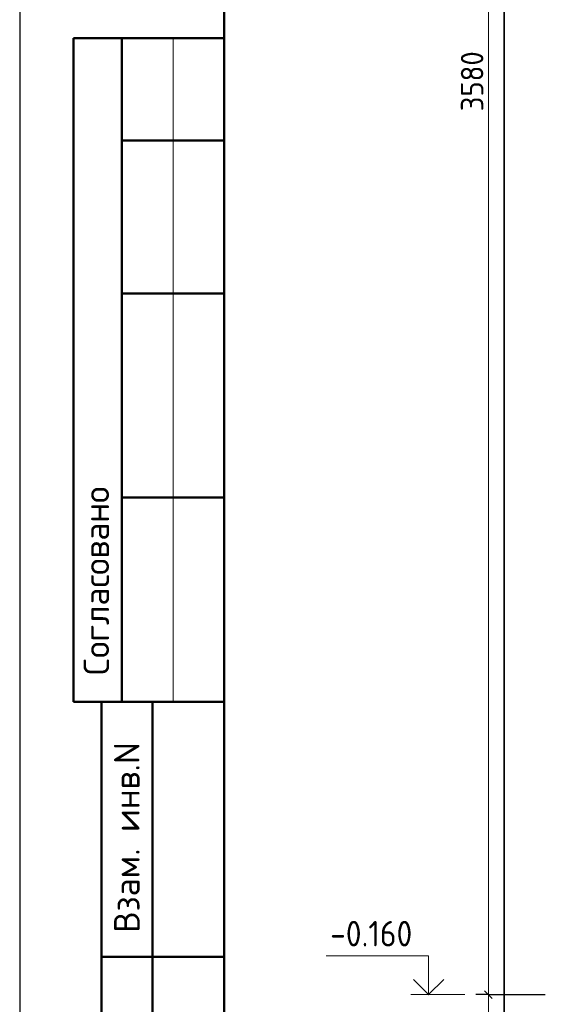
# Model space of a CAD drawing. Header units: millimetres. Extents: x 0 to 42000, y 0 to 29700.
# Tile 2 of 30: x 0 to 5191, y 6036 to 15682. Entities that reach past the tile are written whole.
import ezdxf

# ---------------------------------------------------------------- set-up
doc = ezdxf.new("R2010")
doc.units = ezdxf.units.MM
doc.layers.add('Standard', color=7, linetype='Continuous', lineweight=25)
doc.styles.add('ISOCPEUR', font='txt')

msp = doc.modelspace()

# ---------------------------------------------------------------- linework, layer by layer
at = {"layer": 'Standard', "color": 7, "linetype": 'Continuous', "lineweight": 25, "transparency": 33554687}
for p, q in [((2000, 29200), (2000, 1058.3)), ((4549, 6169.3), (4624, 6094.3))]:
    msp.add_line(p, q, dxfattribs=at)
at = {"layer": 'Standard', "color": 7, "linetype": 'Continuous', "lineweight": 13, "transparency": 33554687}
for p, q in [((4586.5, 24031.8), (4586.5, 6131.8)), ((1500, 15500), (1500, 9000)), ((4355.7, 6131.8), (3825.7, 6131.8)), ((4586.5, 6131.8), (4586.5, 5131.8))]:
    msp.add_line(p, q, dxfattribs=at)
at = {"layer": 'Standard', "color": 7, "linetype": 'Continuous', "lineweight": 50, "transparency": 33554687}
for p, q in [((6.2, 15500), (0, 15500)), ((2000, 15500), (526.8, 15500)), ((526.8, 15500), (526.8, 9000)), ((526.8, 15500), (526.8, 9000)), ((1000, 15500), (1000, 9000)), ((2000, 14500), (1000, 14500)), ((2000, 13000), (1000, 13000)), ((2000, 11000), (1000, 11000)), ((0, 9000), (6.2, 9000)), ((526.8, 9000), (2000, 9000)), ((800, 500), (800, 9000)), ((800, 500), (800, 9000)), ((1300, 500), (1300, 9000)), ((800, 6500), (2000, 6500))]:
    msp.add_line(p, q, dxfattribs=at)
at = {"layer": 'Standard', "color": 7, "linetype": 'Continuous', "lineweight": -3, "transparency": 33554687}
for q in [(4461.5, 6131.8), (4711.5, 6131.8), (5141.3, 6131.8)]:
    msp.add_line((4586.5, 6131.8), q, dxfattribs=at)
at = {"layer": 'Standard', "color": 7, "linetype": 'Continuous', "lineweight": 25, "transparency": 33554687}
msp.add_lwpolyline([(0, 0), (42000, 0), (42000, 29700), (0, 29700), (0, 0)], close=True, dxfattribs=at)
at = {"layer": 'Standard', "color": 7, "linetype": 'Continuous', "lineweight": 50, "transparency": 33554687}
msp.add_lwpolyline([(2000, 29200), (41500, 29200), (41500, 500), (2000, 500), (2000, 29200)], close=True, dxfattribs=at)
at = {"layer": 'Standard', "color": 7, "linetype": 'Continuous', "lineweight": 35, "transparency": 33554687}
for points in [[(23000, 29200), (2000, 29200), (2000, 500), (23000, 500), (23000, 29200)], [(4148.5, 6280.3), (4000, 6131.8), (3851.5, 6280.3)]]:
    msp.add_lwpolyline(points, dxfattribs=at)
at = {"layer": 'Standard', "color": 254, "linetype": 'Continuous', "lineweight": 35, "true_color": 0xc4c4ff, "transparency": 33554687}
msp.add_lwpolyline([(4741.3, 2631.8), (12491.3, 2631.8), (12491.3, 25531.8), (4741.3, 25531.8), (4741.3, 2631.8)], dxfattribs=at)
at = {"layer": 'Standard', "color": 7, "linetype": 'Continuous', "lineweight": 13, "transparency": 33554687}
msp.add_lwpolyline([(4000, 6131.8), (4000, 6511.8), (3000, 6511.8)], dxfattribs=at)

# ---------------------------------------------------------------- texts
at = {"layer": 'Standard', "color": 7, "linetype": 'Continuous', "lineweight": 25, "transparency": 33554687, "insert": (4536.5, 14784.8), "char_height": 220, "width": 718.094, "attachment_point": 7, "rotation": 90, "style": 'ISOCPEUR'}
msp.add_mtext('\\W0.93;3580', dxfattribs=at)
at = {"layer": 'Standard', "color": 7, "linetype": 'Continuous', "lineweight": 50, "transparency": 33554687, "char_height": 250, "attachment_point": 7, "rotation": 90, "style": 'ISOCPEUR'}
for s, insert, width in [('\\A1;{\\fISOCPEUR|i0|b0;\\H250.000000;\\W1.000000;\\C7;Согласовано}\\P', (875, 9261.5), 2071.875), ('\\A1;{\\fISOCPEUR|i0|b0;\\H250.000000;\\W1.000000;\\C7;Взам. инв.N}\\P', (1173, 6735.9), 1909.099)]:
    msp.add_mtext(s, dxfattribs=dict(at, insert=insert, width=width))
at = {"layer": 'Standard', "color": 7, "linetype": 'Continuous', "lineweight": 25, "transparency": 33554687, "insert": (3037.5, 6603.4), "char_height": 250, "width": 1011.772, "attachment_point": 7, "style": 'ISOCPEUR'}
msp.add_mtext('\\W0.90;-0.160', dxfattribs=at)

doc.saveas('drawing.dxf')
